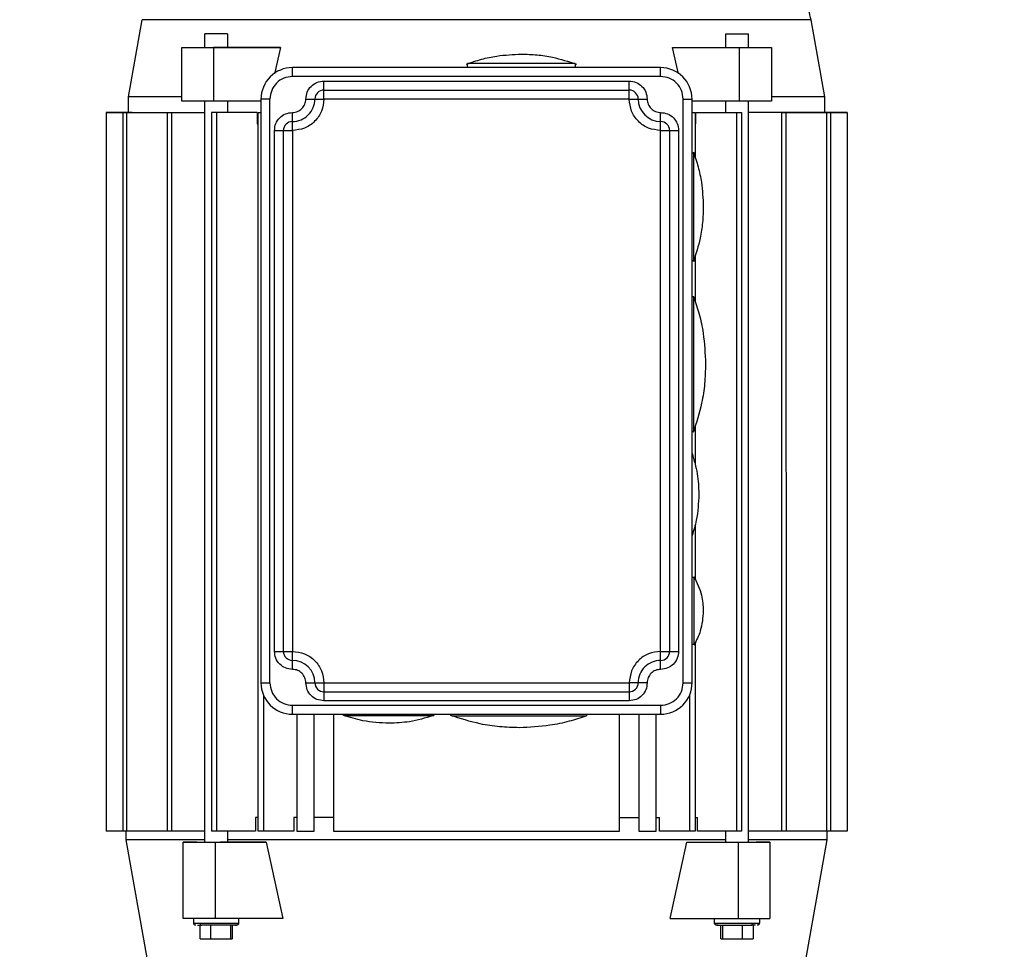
# Model space of a CAD drawing. Header units: inches. Extents: x 170 to 312, y 215 to 248.
# Tile 192 of 216: x 231.166 to 231.706, y 223.601 to 224.111. Entities that reach past the tile are written whole.
import ezdxf

# ---------------------------------------------------------------- set-up
doc = ezdxf.new("R2010")
doc.units = ezdxf.units.IN
doc.header["$LTSCALE"] = 0.25
doc.header["$MEASUREMENT"] = 0
doc.layers.add('ANNOTATIONS', color=1, linetype='Continuous')
doc.layers.add('STANDARD MOTOR RH', color=7, linetype='Continuous')
doc.styles.add('ARIAL', font='arial.ttf', dxfattribs={"height": 0.09375})
doc.dimstyles.new('STANDARD$0', dxfattribs={"dimtxt": 0.09375, "dimasz": 0.09375, "dimexe": 0.03125, "dimexo": 0.046875, "dimgap": 0.09, "dimtad": 0, "dimtih": 1, "dimtoh": 1, "dimdec": 4, "dimzin": 0, "dimdsep": 46, "dimtxsty": 'ARIAL', "dimcen": 0.09, "dimadec": 0, "dimazin": 0, "dimtfac": 1, "dimtdec": 4, "dimtofl": 0, "dimtmove": 0, "dimatfit": 1, "dimfxl": 1, "dimtolj": 1, "dimtzin": 0, "dimarcsym": 0})

# ---------------------------------------------------------------- blocks, each defined once
blk = doc.blocks.new('*D171')
at = {"layer": 'ANNOTATIONS', "color": 0, "lineweight": -2, "transparency": 16777216}
for p, q in [((230.62665, 223.58539), (230.62665, 225.15255)), ((231.72027, 224.57841), (231.72027, 225.15255)), ((230.7204, 225.1213), (230.88835, 225.1213)), ((231.62652, 225.1213), (231.45857, 225.1213))]:
    blk.add_line(p, q, dxfattribs=at)
at = {"layer": 'ANNOTATIONS', "color": 0, "transparency": 16777216}
for points in [[(230.7204, 225.13692), (230.7204, 225.10567), (230.62665, 225.1213)], [(231.62652, 225.13692), (231.62652, 225.10567), (231.72027, 225.1213)]]:
    blk.add_solid(points, dxfattribs=at)
at = {"layer": 'defpoints', "color": 0, "transparency": 16777216}
for p in [(230.62665, 225.1213), (231.72027, 224.53154), (230.62665, 223.53851)]:
    blk.add_point(p, dxfattribs=at)
at = {"layer": 'ANNOTATIONS', "color": 0, "transparency": 16777216, "insert": (231.17346, 225.1213), "char_height": 0.09375, "attachment_point": 5, "style": 'ARIAL'}
blk.add_mtext('\\A1;17 3/8"', dxfattribs=at)
blk = doc.blocks.new('*D186')
at = {"layer": 'ANNOTATIONS', "color": 0, "lineweight": -2, "transparency": 16777216}
for p, q in [((230.62665, 223.58539), (230.62665, 225.58626)), ((231.85002, 225.01166), (231.85002, 225.58626)), ((230.7204, 225.55501), (231.05724, 225.55501)), ((231.75627, 225.55501), (231.41943, 225.55501))]:
    blk.add_line(p, q, dxfattribs=at)
at = {"layer": 'ANNOTATIONS', "color": 0, "transparency": 16777216}
for points in [[(230.7204, 225.57064), (230.7204, 225.53939), (230.62665, 225.55501)], [(231.75627, 225.57064), (231.75627, 225.53939), (231.85002, 225.55501)]]:
    blk.add_solid(points, dxfattribs=at)
at = {"layer": 'defpoints', "color": 0, "transparency": 16777216}
for p in [(231.85002, 225.55501), (231.85002, 224.96478), (230.62665, 223.53851)]:
    blk.add_point(p, dxfattribs=at)
at = {"layer": 'ANNOTATIONS', "color": 0, "transparency": 16777216, "insert": (231.23834, 225.55501), "char_height": 0.09375, "attachment_point": 5, "style": 'ARIAL'}
blk.add_mtext('\\A1;20"', dxfattribs=at)

msp = doc.modelspace()

# ---------------------------------------------------------------- linework, layer by layer
at = {"layer": 'STANDARD MOTOR RH'}
for p, q in [((231.22582, 224.06841), (231.23327, 224.11065)), ((231.59977, 224.11065), (231.60722, 224.06841)), ((231.26769, 224.09548), (231.26769, 224.10286)), ((231.28, 224.10286), (231.26769, 224.10286)), ((231.28, 224.10286), (231.28, 224.09548)), ((231.55304, 224.09548), (231.55304, 224.10286)), ((231.55304, 224.10286), (231.56534, 224.10286)), ((231.56534, 224.10286), (231.56534, 224.09548)), ((231.25495, 224.06595), (231.25495, 224.09548)), ((231.25495, 224.09548), (231.28, 224.09548)), ((231.25495, 224.09548), (231.26479, 224.09548)), ((231.26479, 224.09548), (231.26769, 224.09548)), ((231.30906, 224.09548), (231.27235, 224.09548)), ((231.27235, 224.09548), (231.27235, 224.06595)), ((231.28, 224.09548), (231.30906, 224.09548)), ((231.30906, 224.09548), (231.30588, 224.08096)), ((231.52716, 224.08096), (231.52397, 224.09548)), ((231.52397, 224.09548), (231.57808, 224.09548)), ((231.56068, 224.06595), (231.56068, 224.09548)), ((231.57808, 224.09548), (231.57808, 224.06595)), ((231.4116, 224.0844), (231.4116, 224.08657)), ((231.47065, 224.08657), (231.47065, 224.0844)), ((231.31563, 224.07948), (231.31563, 224.0844)), ((231.5174, 224.0844), (231.31563, 224.0844)), ((231.5174, 224.07948), (231.5174, 224.0844)), ((231.5174, 224.07948), (231.31563, 224.07948)), ((231.33286, 224.06718), (231.33286, 224.07702)), ((231.33286, 224.07702), (231.50018, 224.07702)), ((231.50018, 224.07173), (231.50018, 224.07702)), ((231.33286, 224.0721), (231.50018, 224.0721)), ((231.22582, 224.0598), (231.22582, 224.06841)), ((231.27235, 224.06595), (231.25495, 224.06595)), ((231.26769, 223.65994), (231.26769, 224.06595)), ((231.29841, 224.06595), (231.27235, 224.06595)), ((231.28, 224.06595), (231.28, 224.0598)), ((231.30333, 224.06718), (231.29841, 224.06718)), ((231.29841, 224.06718), (231.29841, 223.7473)), ((231.29841, 224.06718), (231.29841, 224.06718)), ((231.30333, 223.7473), (231.30333, 224.06718)), ((231.32301, 224.06718), (231.33286, 224.06718)), ((231.50018, 224.06718), (231.33286, 224.06718)), ((231.50018, 224.06718), (231.51002, 224.06718)), ((231.52971, 223.7473), (231.52971, 224.06718)), ((231.52971, 224.06718), (231.53463, 224.06718)), ((231.53463, 223.7473), (231.53463, 224.06718)), ((231.57392, 224.06595), (231.53463, 224.06595)), ((231.55304, 224.0598), (231.55304, 224.06595)), ((231.56534, 224.06595), (231.56535, 223.65995)), ((231.60722, 224.06841), (231.60722, 224.0598)), ((231.21352, 224.0598), (231.26769, 224.0598)), ((231.21352, 224.0598), (231.21352, 223.6661)), ((231.21352, 224.0598), (231.22859, 224.0598)), ((231.22787, 224.0598), (231.21352, 224.0598)), ((231.21352, 224.0598), (231.22582, 224.0598)), ((231.21352, 224.0598), (231.21352, 224.0598)), ((231.22265, 224.0598), (231.22265, 223.6661)), ((231.22473, 224.0598), (231.22473, 223.6661)), ((231.22859, 224.0598), (231.22859, 224.0598)), ((231.24694, 224.0598), (231.24694, 223.6661)), ((231.24934, 224.0598), (231.24934, 223.6661)), ((231.27128, 224.0598), (231.27128, 223.6661)), ((231.29635, 224.0598), (231.27128, 224.0598)), ((231.27409, 224.0598), (231.27409, 223.6661)), ((231.29635, 224.0598), (231.29635, 224.05365)), ((231.29679, 224.0598), (231.29841, 224.0598)), ((231.29679, 223.6661), (231.29679, 224.0598)), ((231.31563, 224.05343), (231.31563, 224.0598)), ((231.5174, 224.04996), (231.5174, 224.05884)), ((231.53463, 224.0598), (231.53625, 224.0598)), ((231.53625, 224.0598), (231.53625, 224.03539)), ((231.53669, 224.05365), (231.53669, 224.0598)), ((231.53669, 224.0598), (231.56176, 224.0598)), ((231.55895, 224.0598), (231.55895, 223.6661)), ((231.56176, 224.0598), (231.56176, 223.6661)), ((231.61039, 224.0598), (231.56534, 224.0598)), ((231.58357, 224.0598), (231.61952, 224.0598)), ((231.5837, 224.0598), (231.5837, 223.6661)), ((231.58609, 224.0598), (231.5861, 223.6661)), ((231.61952, 224.0598), (231.58648, 224.0598)), ((231.59308, 224.0598), (231.61952, 224.0598)), ((231.61952, 224.0598), (231.60704, 224.0598)), ((231.60722, 224.0598), (231.61039, 224.0598)), ((231.61039, 224.0598), (231.60722, 224.0598)), ((231.60831, 224.0598), (231.60831, 223.6661)), ((231.61039, 224.0598), (231.61039, 223.6661)), ((231.61039, 224.0598), (231.61039, 224.0598)), ((231.61952, 224.0598), (231.61952, 223.6661)), ((231.61952, 224.0598), (231.61952, 224.0598)), ((231.29635, 224.05365), (231.29679, 224.05365)), ((231.53625, 224.05365), (231.53669, 224.05365)), ((231.30579, 224.04995), (231.31563, 224.04995)), ((231.30579, 223.76452), (231.30579, 224.04995)), ((231.31071, 223.76452), (231.31071, 224.04995)), ((231.31563, 224.04995), (231.31563, 223.76452)), ((231.5174, 224.04996), (231.52725, 224.04996)), ((231.51741, 223.76452), (231.5174, 224.04996)), ((231.52233, 224.04996), (231.52233, 223.76452)), ((231.52725, 224.04996), (231.52725, 223.76452)), ((231.53463, 224.03765), (231.53556, 224.03765)), ((231.53556, 223.9786), (231.53463, 223.9786)), ((231.53625, 223.98117), (231.53625, 223.9565)), ((231.53463, 223.95891), (231.53553, 223.95891)), ((231.53625, 223.88784), (231.53625, 223.86663)), ((231.53553, 223.88509), (231.53463, 223.88509)), ((231.53625, 223.83393), (231.53625, 223.80396)), ((231.53463, 223.80512), (231.53584, 223.80512)), ((231.53584, 223.76821), (231.53463, 223.76821)), ((231.53625, 223.76925), (231.53625, 223.6661)), ((231.30579, 223.76452), (231.31563, 223.76452)), ((231.31563, 223.75468), (231.31563, 223.76452)), ((231.51741, 223.76452), (231.52725, 223.76452)), ((231.51741, 223.75923), (231.51741, 223.76452)), ((231.29841, 223.7473), (231.30333, 223.7473)), ((231.32302, 223.7473), (231.33286, 223.7473)), ((231.33286, 223.7473), (231.50018, 223.7473)), ((231.51002, 223.7473), (231.50018, 223.7473)), ((231.50018, 223.74541), (231.50018, 223.73746)), ((231.52971, 223.7473), (231.53463, 223.7473)), ((231.29991, 223.6661), (231.29991, 223.74026)), ((231.33286, 223.74238), (231.50018, 223.74238)), ((231.53313, 223.74026), (231.53313, 223.6661)), ((231.31563, 223.73499), (231.51741, 223.73499)), ((231.31563, 223.73007), (231.31563, 223.73499)), ((231.50018, 223.73746), (231.33286, 223.73745)), ((231.31563, 223.73007), (231.51741, 223.73007)), ((231.31809, 223.73007), (231.31809, 223.6661)), ((231.32757, 223.6661), (231.32757, 223.73007)), ((231.33815, 223.73007), (231.33815, 223.6661)), ((231.34393, 223.72937), (231.34393, 223.73007)), ((231.39314, 223.73007), (231.39314, 223.72937)), ((231.40299, 223.72918), (231.40299, 223.73007)), ((231.47681, 223.73007), (231.47681, 223.72918)), ((231.49489, 223.6661), (231.49489, 223.73007)), ((231.50547, 223.73007), (231.50547, 223.6661)), ((231.51495, 223.6661), (231.51494, 223.73007)), ((231.29546, 223.67348), (231.29546, 223.6661)), ((231.29679, 223.67348), (231.29546, 223.67348)), ((231.31633, 223.67348), (231.31633, 223.6661)), ((231.31809, 223.67348), (231.31633, 223.67348)), ((231.33815, 223.67348), (231.32757, 223.67348)), ((231.49489, 223.67348), (231.50547, 223.67348)), ((231.51495, 223.67348), (231.51671, 223.67348)), ((231.51671, 223.6661), (231.51671, 223.67348)), ((231.53625, 223.67348), (231.53758, 223.67348)), ((231.53758, 223.6661), (231.53758, 223.67348)), ((231.26769, 223.6661), (231.21352, 223.6661)), ((231.22459, 223.66118), (231.22459, 223.6661)), ((231.29546, 223.6661), (231.27128, 223.6661)), ((231.28, 223.6661), (231.28, 223.65995)), ((231.31633, 223.6661), (231.29679, 223.6661)), ((231.31809, 223.6661), (231.32757, 223.6661)), ((231.33815, 223.6661), (231.49489, 223.6661)), ((231.50547, 223.6661), (231.51495, 223.6661)), ((231.53625, 223.6661), (231.51671, 223.6661)), ((231.56176, 223.6661), (231.53758, 223.6661)), ((231.55304, 223.65995), (231.55304, 223.6661)), ((231.5861, 223.6661), (231.56535, 223.6661)), ((231.61952, 223.6661), (231.5861, 223.6661)), ((231.60845, 223.6661), (231.60845, 223.66118)), ((231.23617, 223.59551), (231.22459, 223.66118)), ((231.26333, 223.65995), (231.25583, 223.65994)), ((231.25583, 223.65994), (231.2762, 223.65994)), ((231.25583, 223.61811), (231.25583, 223.65994)), ((231.27322, 223.65994), (231.30125, 223.65995)), ((231.27322, 223.65994), (231.27323, 223.61811)), ((231.30125, 223.65995), (231.31041, 223.61811)), ((231.52263, 223.61812), (231.53179, 223.65995)), ((231.53179, 223.65995), (231.57721, 223.65995)), ((231.55982, 223.65995), (231.55982, 223.61812)), ((231.57721, 223.65995), (231.56971, 223.65995)), ((231.57721, 223.65995), (231.57722, 223.61812)), ((231.60845, 223.66118), (231.59687, 223.59551)), ((231.27323, 223.61811), (231.25583, 223.61811)), ((231.26154, 223.61565), (231.26154, 223.61811)), ((231.31041, 223.61811), (231.27323, 223.61811)), ((231.28615, 223.61811), (231.28615, 223.61565)), ((231.52263, 223.61812), (231.57722, 223.61812)), ((231.54689, 223.61566), (231.54689, 223.61812)), ((231.5715, 223.61812), (231.5715, 223.61566)), ((231.26154, 223.61565), (231.28615, 223.61565)), ((231.26501, 223.60704), (231.26501, 223.61442)), ((231.27089, 223.60704), (231.27089, 223.61442)), ((231.28168, 223.61442), (231.28168, 223.60704)), ((231.28269, 223.61442), (231.28269, 223.60704)), ((231.54689, 223.61566), (231.5715, 223.61566)), ((231.55036, 223.60704), (231.55036, 223.61443)), ((231.55136, 223.61443), (231.55136, 223.60704)), ((231.56215, 223.61443), (231.56215, 223.60704)), ((231.5694, 223.61443), (231.56702, 223.61443)), ((231.56803, 223.61443), (231.56803, 223.60704)), ((231.26501, 223.60704), (231.28269, 223.60704)), ((231.55036, 223.60704), (231.56803, 223.60704))]:
    msp.add_line(p, q, dxfattribs=at)
at = {"layer": 'STANDARD MOTOR RH', "flags": 128}
for points in [[(231.59977, 224.11065), (231.58896, 224.11065), (231.58427, 224.11065), (231.54941, 224.11065), (231.54038, 224.11065), (231.48737, 224.11065), (231.47555, 224.11065), (231.40072, 224.11065), (231.38816, 224.11065), (231.23599, 224.11065), (231.23425, 224.11065), (231.23327, 224.11065)], [(231.47065, 224.08657), (231.46887, 224.08657), (231.4667, 224.08657), (231.4116, 224.08657)], [(231.50018, 224.06718), (231.50018, 224.07127), (231.50018, 224.07173)], [(231.25495, 224.06841), (231.23341, 224.06841), (231.2301, 224.06841), (231.22582, 224.06841)], [(231.57808, 224.06595), (231.57602, 224.06595), (231.57392, 224.06595)], [(231.60722, 224.06841), (231.60674, 224.06841), (231.59029, 224.06841), (231.5843, 224.06841), (231.57808, 224.06841)], [(231.5174, 224.0598), (231.5174, 224.05884)], [(231.31563, 224.04995), (231.31563, 224.05269), (231.31563, 224.05343)], [(231.53556, 223.9786), (231.53556, 223.98551), (231.53556, 223.98914), (231.53556, 223.99803), (231.53556, 224.003), (231.53556, 224.01325), (231.53556, 224.01822), (231.53556, 224.02289), (231.53556, 224.02711), (231.53556, 224.03765)], [(231.53553, 223.88509), (231.53553, 223.88553), (231.53553, 223.88681), (231.53553, 223.89541), (231.53553, 223.89963), (231.53553, 223.90953), (231.53553, 223.91498), (231.53553, 223.92059), (231.53553, 223.92624), (231.53553, 223.9371), (231.53553, 223.94207), (231.53553, 223.95048), (231.53553, 223.95373), (231.53553, 223.95891)], [(231.53584, 223.76821), (231.53584, 223.77802), (231.53584, 223.78173), (231.53584, 223.78965), (231.53584, 223.7935), (231.53584, 223.80416), (231.53584, 223.80501), (231.53584, 223.80512)], [(231.51741, 223.75468), (231.51741, 223.75877), (231.51741, 223.75923)], [(231.33286, 223.7473), (231.33286, 223.74093), (231.33286, 223.74019), (231.33286, 223.73745)], [(231.50018, 223.7473), (231.50018, 223.74634), (231.50018, 223.74541)], [(231.51741, 223.73499), (231.51741, 223.73311), (231.51741, 223.73226), (231.51741, 223.73007)], [(231.34393, 223.72937), (231.37659, 223.72937), (231.38084, 223.72937), (231.39314, 223.72937)], [(231.40299, 223.72918), (231.40471, 223.72918), (231.40682, 223.72918), (231.42226, 223.72918), (231.42742, 223.72918), (231.47681, 223.72918)], [(231.33815, 223.67348), (231.33281, 223.67348), (231.33105, 223.67348)], [(231.26769, 223.66118), (231.22484, 223.66118), (231.22459, 223.66118)], [(231.30125, 223.65995), (231.2782, 223.65995), (231.2762, 223.65994)], [(231.55304, 223.66118), (231.49812, 223.66118), (231.48621, 223.66118), (231.423, 223.66118), (231.41004, 223.66118), (231.28, 223.66118)], [(231.60845, 223.66118), (231.59865, 223.66118), (231.59415, 223.66118), (231.56535, 223.66118)]]:
    msp.add_lwpolyline(points, dxfattribs=at)
at = {"layer": 'STANDARD MOTOR RH'}
for centre, radius, start, end in [((231.31563, 224.06718), 0.01722, 90.0003, 180.0003), ((231.5174, 224.06718), 0.01722, 0.0003, 90.0003), ((231.33286, 224.06718), 0.00492, 90.0003, 180.0003), ((231.50018, 224.06718), 0.00492, 0.0003, 90.0003), ((231.31563, 224.06718), 0.0123, 270.0003, 0.0003), ((231.5174, 224.06718), 0.0123, 180.0003, 270.0003), ((231.31563, 224.04995), 0.00492, 90.0003, 180.0003), ((231.5174, 224.04996), 0.00492, 0.0003, 90.0003), ((231.31563, 223.76452), 0.00492, 180.0003, 270.0003), ((231.51741, 223.76452), 0.00492, 270.0003, 0.0003), ((231.31563, 223.7473), 0.0123, 0.0003, 90.0003), ((231.51741, 223.7473), 0.0123, 90.0003, 180.0003), ((231.31563, 223.7473), 0.01722, 180.0003, 270.0003), ((231.33286, 223.7473), 0.00492, 180.0003, 270.0003), ((231.50018, 223.7473), 0.00492, 270.0003, 0.0003), ((231.51741, 223.7473), 0.01722, 270.0003, 0.0003), ((231.26623, 223.6155), 0.0011, 171.932, 258.6039), ((231.56681, 223.6155), 0.0011, 281.3925, 8.0761)]:
    msp.add_arc(centre, radius, start, end, dxfattribs=at)
for points, knots in [([(231.56584, 224.14912), (231.56896, 224.14795), (231.57533, 224.14556), (231.5838, 224.13953), (231.59135, 224.13142), (231.59714, 224.12164), (231.59885, 224.11413), (231.59966, 224.11062)], [0, 0, 0, 0, 0.185272, 0.377512, 0.572722, 0.800484, 1, 1, 1, 1]), ([(231.41103, 224.08636), (231.41374, 224.08728), (231.41918, 224.08912), (231.42924, 224.09125), (231.43662, 224.09158), (231.44112, 224.09179)], [0, 0, 0, 0, 0.279606, 0.560311, 1, 1, 1, 1]), ([(231.44112, 224.09179), (231.44399, 224.0917), (231.44972, 224.09153), (231.45989, 224.09001), (231.46692, 224.08774), (231.47122, 224.08636)], [0, 0, 0, 0, 0.279602, 0.560305, 1, 1, 1, 1]), ([(231.31563, 224.07948), (231.31402, 224.0793), (231.3108, 224.07893), (231.30673, 224.07608), (231.30388, 224.07202), (231.30351, 224.06879), (231.30333, 224.06718)], [0, 0, 0, 0, 0.249991, 0.499985, 0.749988, 1, 1, 1, 1]), ([(231.32301, 224.06718), (231.32316, 224.06847), (231.32346, 224.07105), (231.32573, 224.0743), (231.32899, 224.07658), (231.33157, 224.07687), (231.33286, 224.07702)], [0, 0, 0, 0, 0.249988, 0.499994, 0.749998, 1, 1, 1, 1]), ([(231.50018, 224.07702), (231.50147, 224.07687), (231.50405, 224.07658), (231.5073, 224.0743), (231.50958, 224.07105), (231.50987, 224.06847), (231.51002, 224.06718)], [0, 0, 0, 0, 0.250002, 0.499982, 0.749981, 1, 1, 1, 1]), ([(231.52971, 224.06718), (231.52952, 224.06879), (231.52915, 224.07202), (231.52631, 224.07608), (231.52224, 224.07893), (231.51902, 224.0793), (231.5174, 224.07948)], [0, 0, 0, 0, 0.2499879, 0.4999995, 0.7499993, 1, 1, 1, 1]), ([(231.33286, 224.06718), (231.3326, 224.06492), (231.33208, 224.06041), (231.3281, 224.05471), (231.3224, 224.05073), (231.31789, 224.05021), (231.31563, 224.04995)], [0, 0, 0, 0, 0.250005, 0.5, 0.750002, 1, 1, 1, 1]), ([(231.31563, 224.0598), (231.3166, 224.05991), (231.31853, 224.06013), (231.32097, 224.06184), (231.32268, 224.06428), (231.3229, 224.06621), (231.32301, 224.06718)], [0, 0, 0, 0, 0.249984, 0.499989, 0.74997, 1, 1, 1, 1]), ([(231.5174, 224.04996), (231.51515, 224.05021), (231.51063, 224.05073), (231.50494, 224.05471), (231.50096, 224.06041), (231.50044, 224.06492), (231.50018, 224.06718)], [0, 0, 0, 0, 0.250001, 0.499996, 0.750013, 1, 1, 1, 1]), ([(231.51002, 224.06718), (231.51013, 224.06621), (231.51035, 224.06428), (231.51206, 224.06184), (231.5145, 224.06013), (231.51644, 224.05991), (231.5174, 224.0598)], [0, 0, 0, 0, 0.249991, 0.499991, 0.750004, 1, 1, 1, 1]), ([(231.30579, 224.04995), (231.30594, 224.05124), (231.30623, 224.05382), (231.30851, 224.05708), (231.31176, 224.05935), (231.31434, 224.05965), (231.31563, 224.0598)], [0, 0, 0, 0, 0.25002, 0.500019, 0.749996, 1, 1, 1, 1]), ([(231.5174, 224.0598), (231.51869, 224.05965), (231.52127, 224.05935), (231.52453, 224.05708), (231.5268, 224.05382), (231.5271, 224.05124), (231.52725, 224.04996)], [0, 0, 0, 0, 0.250002, 0.499982, 0.749981, 1, 1, 1, 1]), ([(231.53535, 224.03822), (231.53627, 224.03551), (231.53811, 224.03007), (231.54024, 224.02001), (231.54058, 224.01263), (231.54078, 224.00813)], [0, 0, 0, 0, 0.279607, 0.560307, 1, 1, 1, 1]), ([(231.54078, 224.00813), (231.54069, 224.00526), (231.54052, 223.99952), (231.539, 223.98936), (231.53673, 223.98233), (231.53535, 223.97803)], [0, 0, 0, 0, 0.279595, 0.560308, 1, 1, 1, 1]), ([(231.53559, 223.95859), (231.53661, 223.95554), (231.53878, 223.94908), (231.54134, 223.93686), (231.54176, 223.92763), (231.54201, 223.922)], [0, 0, 0, 0, 0.2587772, 0.5475856, 1, 1, 1, 1]), ([(231.54201, 223.922), (231.5419, 223.91842), (231.54169, 223.91125), (231.5398, 223.89855), (231.53698, 223.88975), (231.53527, 223.88439)], [0, 0, 0, 0, 0.2796019, 0.5603034, 1, 1, 1, 1]), ([(231.53463, 223.87298), (231.53574, 223.8693), (231.53794, 223.86201), (231.53819, 223.85441), (231.53832, 223.85064)], [0, 0, 0, 0, 0.50513, 1, 1, 1, 1]), ([(231.53832, 223.85064), (231.53811, 223.84585), (231.53778, 223.83817), (231.53549, 223.83084), (231.53463, 223.82809)], [0, 0, 0, 0, 0.623954, 1, 1, 1, 1]), ([(231.53564, 223.80546), (231.53728, 223.80212), (231.54021, 223.79617), (231.54061, 223.78957), (231.54078, 223.78667)], [0, 0, 0, 0, 0.560002, 1, 1, 1, 1]), ([(231.54078, 223.78667), (231.5405, 223.78296), (231.53999, 223.77635), (231.53697, 223.77047), (231.53564, 223.76788)], [0, 0, 0, 0, 0.559999, 1, 1, 1, 1]), ([(231.31563, 223.75468), (231.31434, 223.75483), (231.31176, 223.75512), (231.30851, 223.7574), (231.30624, 223.76065), (231.30594, 223.76323), (231.30579, 223.76452)], [0, 0, 0, 0, 0.250002, 0.500006, 0.750011, 1, 1, 1, 1]), ([(231.31563, 223.76452), (231.31789, 223.76426), (231.3224, 223.76374), (231.3281, 223.75976), (231.33208, 223.75407), (231.3326, 223.74955), (231.33286, 223.7473)], [0, 0, 0, 0, 0.25, 0.499994, 0.749992, 1, 1, 1, 1]), ([(231.51741, 223.76452), (231.51515, 223.76426), (231.51063, 223.76375), (231.50494, 223.75976), (231.50096, 223.75407), (231.50044, 223.74955), (231.50018, 223.7473)], [0, 0, 0, 0, 0.2500029, 0.50001, 0.750011, 1, 1, 1, 1]), ([(231.52725, 223.76452), (231.5271, 223.76323), (231.5268, 223.76065), (231.52453, 223.7574), (231.52127, 223.75512), (231.5187, 223.75483), (231.51741, 223.75468)], [0, 0, 0, 0, 0.249989, 0.499993, 0.749997, 1, 1, 1, 1]), ([(231.32302, 223.7473), (231.3229, 223.74826), (231.32268, 223.7502), (231.32098, 223.75264), (231.31854, 223.75435), (231.3166, 223.75457), (231.31563, 223.75468)], [0, 0, 0, 0, 0.249983, 0.500019, 0.749995, 1, 1, 1, 1]), ([(231.51741, 223.75468), (231.51644, 223.75457), (231.5145, 223.75435), (231.51206, 223.75264), (231.51036, 223.7502), (231.51013, 223.74827), (231.51002, 223.7473)], [0, 0, 0, 0, 0.250003, 0.500018, 0.750012, 1, 1, 1, 1]), ([(231.30333, 223.7473), (231.30352, 223.74568), (231.30389, 223.74246), (231.30673, 223.73839), (231.3108, 223.73555), (231.31402, 223.73518), (231.31563, 223.73499)], [0, 0, 0, 0, 0.250015, 0.499999, 0.749996, 1, 1, 1, 1]), ([(231.33286, 223.73745), (231.33157, 223.7376), (231.32899, 223.7379), (231.32574, 223.74017), (231.32346, 223.74343), (231.32316, 223.74601), (231.32302, 223.7473)], [0, 0, 0, 0, 0.250001, 0.500008, 0.750012, 1, 1, 1, 1]), ([(231.51002, 223.7473), (231.50988, 223.74601), (231.50958, 223.74343), (231.5073, 223.74018), (231.50405, 223.7379), (231.50147, 223.7376), (231.50018, 223.73746)], [0, 0, 0, 0, 0.249988, 0.499994, 0.749998, 1, 1, 1, 1]), ([(231.51741, 223.73499), (231.51902, 223.73518), (231.52224, 223.73555), (231.52631, 223.73839), (231.52915, 223.74246), (231.52952, 223.74569), (231.52971, 223.7473)], [0, 0, 0, 0, 0.250006, 0.500005, 0.750013, 1, 1, 1, 1]), ([(231.36854, 223.72515), (231.36375, 223.72539), (231.35519, 223.72581), (231.34704, 223.7284), (231.34346, 223.72954)], [0, 0, 0, 0, 0.560004, 1, 1, 1, 1]), ([(231.39275, 223.72932), (231.38845, 223.72801), (231.38055, 223.7256), (231.3723, 223.72529), (231.36854, 223.72515)], [0, 0, 0, 0, 0.544036, 1, 1, 1, 1]), ([(231.4399, 223.72269), (231.43632, 223.7228), (231.42915, 223.72301), (231.41644, 223.7249), (231.40765, 223.72772), (231.40228, 223.72944)], [0, 0, 0, 0, 0.279608, 0.5603032, 1, 1, 1, 1]), ([(231.47648, 223.72911), (231.47343, 223.72809), (231.46697, 223.72592), (231.45475, 223.72337), (231.44553, 223.72295), (231.4399, 223.72269)], [0, 0, 0, 0, 0.258769, 0.547585, 1, 1, 1, 1]), ([(231.26277, 223.61442), (231.26265, 223.61443), (231.26239, 223.61446), (231.26203, 223.61464), (231.26173, 223.61495), (231.26154, 223.61536), (231.26155, 223.61566), (231.26155, 223.6158)], [0, 0, 0, 0, 0.1792244, 0.3726888, 0.5710878, 0.796534, 1, 1, 1, 1]), ([(231.28614, 223.6158), (231.28614, 223.61568), (231.28615, 223.61543), (231.28602, 223.61506), (231.28576, 223.61472), (231.28537, 223.61447), (231.28507, 223.61444), (231.28492, 223.61442)], [0, 0, 0, 0, 0.171234, 0.35956, 0.557098, 0.78728, 1, 1, 1, 1]), ([(231.54812, 223.61443), (231.548, 223.61444), (231.54774, 223.61446), (231.54738, 223.61465), (231.54708, 223.61495), (231.54689, 223.61536), (231.5469, 223.61566), (231.5469, 223.6158)], [0, 0, 0, 0, 0.179225, 0.372689, 0.571114, 0.796532, 1, 1, 1, 1]), ([(231.57149, 223.6158), (231.57149, 223.61568), (231.5715, 223.61543), (231.57137, 223.61506), (231.57111, 223.61472), (231.57072, 223.61447), (231.57041, 223.61444), (231.57027, 223.61443)], [0, 0, 0, 0, 0.171234, 0.359547, 0.557105, 0.787317, 1, 1, 1, 1]), ([(231.26355, 223.61442), (231.26357, 223.61442), (231.26386, 223.61442), (231.26497, 223.61442), (231.26602, 223.61442)], [0, 0, 0, 0, 0.068356, 1, 1, 1, 1]), ([(231.28405, 223.61442), (231.28406, 223.61442), (231.28488, 223.61442), (231.28509, 223.61442), (231.28437, 223.61442), (231.28187, 223.61442), (231.27819, 223.61442), (231.27386, 223.61442), (231.26944, 223.61442), (231.26716, 223.61442), (231.26602, 223.61442)], [0, 0, 0, 0, 0.0014989, 0.1441613, 0.2867895, 0.4294487, 0.5720769, 0.7147156, 0.8573543, 1, 1, 1, 1]), ([(231.5489, 223.61443), (231.54854, 223.61443), (231.54777, 223.61443), (231.54872, 223.61442), (231.55115, 223.61442), (231.55485, 223.61442), (231.55918, 223.61443), (231.5636, 223.61443), (231.56588, 223.61443), (231.56702, 223.61443)], [0, 0, 0, 0, 0.133767, 0.278127, 0.422513, 0.566891, 0.711261, 0.855636, 1, 1, 1, 1])]:
    msp.add_open_spline(points, degree=3, knots=knots, dxfattribs=at)

# ---------------------------------------------------------------- dimensions: what is measured, and where the dimension line sits
at = {"layer": 'ANNOTATIONS'}
dim = msp.add_linear_dim(base=(231.85002, 225.55501), p1=(230.62665, 223.53851), p2=(231.85002, 224.96478), angle=180, text='20"', dimstyle='STANDARD$0', dxfattribs=at)
dim.commit()
dim.dimension.update_dxf_attribs({"geometry": '*D186', "text_midpoint": (231.23834, 225.55501), "dimtype": 160})
dim = msp.add_linear_dim(base=(230.62665, 225.1213), p1=(231.72027, 224.53154), p2=(230.62665, 223.53851), text='17 3/8"', dimstyle='STANDARD$0', dxfattribs=at)
dim.commit()
dim.dimension.update_dxf_attribs({"geometry": '*D171', "text_midpoint": (231.17346, 225.1213), "dimtype": 160})

doc.saveas('drawing.dxf')
